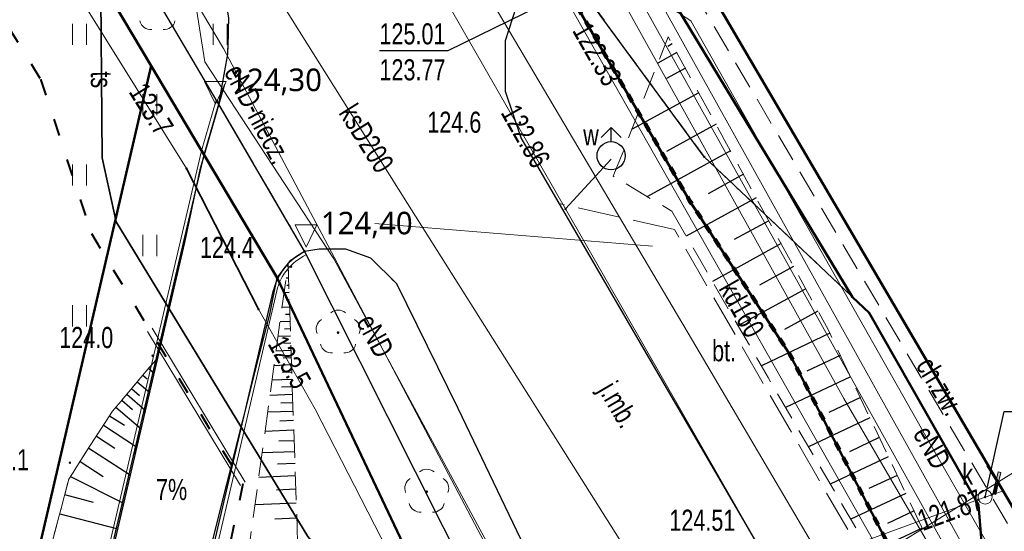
# Model space of a CAD drawing. Header units: millimetres. Extents: x 7464056 to 7464277, y 5957530 to 5957827.
# Tile 12 of 22: x 7464159 to 7464194, y 5957603 to 5957621. Entities that reach past the tile are written whole.
import ezdxf
from ezdxf.enums import TextEntityAlignment as Align

# ---------------------------------------------------------------- set-up
doc = ezdxf.new("R2010")
doc.units = ezdxf.units.MM
doc.header["$MEASUREMENT"] = 0
for name, pattern in [('1', [0.6, 0.3, -0.3]), ('1.0_0.5', [1.5, 1, -0.5]), ('1.5_0.5', [2, 1.5, -0.5]), ('219-500', [0]), ('ACAD_ISO03W100', [30, 12, -18]), ('egug-500', [1, 0.5, -0.5])]:
    doc.linetypes.add(name, pattern=pattern)
doc.layers.get('0').update_dxf_attribs({"color": 2, "linetype": 'CONTINUOUS', "lineweight": 0, "plot": 0})
for name, color, linetype in [('000 Inne (niezydentyfikowane)', 7, 'CONTINUOUS'), ('203-punkt graniczny', 7, 'CONTINUOUS'), ('218-kontur użytku gruntowego', 7, 'CONTINUOUS'), ('312-budynek ewidencyjny', 7, 'CONTINUOUS'), ('320-blok - kondygnacja nadziemna', 7, 'CONTINUOUS'), ('chodnik', 7, 'CONTINUOUS'), ('chodnik-Atr17', 7, 'CONTINUOUS'), ('drzewo liściaste', 7, 'CONTINUOUS'), ('hydrant', 7, 'CONTINUOUS'), ('hydrant-Atr17', 7, 'CONTINUOUS'), ('jezdnia', 7, 'CONTINUOUS'), ('jezdnia-Atr17', 7, 'CONTINUOUS'), ('krawężnik', 7, 'CONTINUOUS'), ('obszar utwardzony', 7, 'CONTINUOUS'), ('obszar utwardzony-Atr17', 7, 'CONTINUOUS'), ('obudowa ochronna przewodu', 7, 'CONTINUOUS'), ('pikieta naturalna', 7, 'CONTINUOUS'), ('pikieta naturalna-Atr2', 7, 'CONTINUOUS'), ('pikieta sztuczna', 7, 'CONTINUOUS'), ('pikieta sztuczna-Atr2', 7, 'CONTINUOUS'), ('przewód ciepłowniczy', 7, 'CONTINUOUS'), ('przewód elektroenergetyczny podziemny', 7, 'CONTINUOUS'), ('przewód elektroenergetyczny podziemny-Atr1', 7, 'CONTINUOUS'), ('przewód gazowy', 7, 'CONTINUOUS'), ('przewód kanalizacyjny', 7, 'CONTINUOUS'), ('przewód kanalizacyjny-Atr1', 7, 'CONTINUOUS'), ('przewód telekomunikacyjny podziemny', 7, 'CONTINUOUS'), ('przewód telekomunikacyjny podziemny-Atr1', 7, 'CONTINUOUS'), ('przewód wodociągowy', 7, 'CONTINUOUS'), ('rzedna', 7, 'CONTINUOUS'), ('rzedna-Atr2', 7, 'CONTINUOUS'), ('rzedna-Atr3', 7, 'CONTINUOUS'), ('skarpa nieumocniona', 7, 'CONTINUOUS'), ('studnia kanalizacyjna', 7, 'CONTINUOUS'), ('studnia kanalizacyjna-Atr17', 7, 'CONTINUOUS'), ('trawnik', 7, 'CONTINUOUS')]:
    doc.layers.add(name, color=color, linetype=linetype)
for name, color, linetype, lineweight in [('219-działka ewidencyjna', 3, 'CONTINUOUS', 30), ('__A-krawężnik', 7, 'CONTINUOUS', 30), ('__A-opisy', 7, 'CONTINUOUS', 20), ('__A-rzędne projektowane', 7, 'CONTINUOUS', 15), ('__A-Wymiary', 7, 'CONTINUOUS', 13), ('_E-kabel el', 1, 'ACAD_ISO03W100', 40)]:
    doc.layers.add(name, color=color, linetype=linetype, lineweight=lineweight)
doc.styles.add('arial', font='arial.ttf')
doc.styles.get("Standard").update_dxf_attribs({"font": 'Working1250', "width": 0.75})
doc.styles.add('trebuchet', font='trebuc.ttf')
doc.dimstyles.new('500', dxfattribs={"dimscale": 0.1, "dimtxt": 10, "dimasz": 1, "dimexe": 1.25, "dimexo": 0.625, "dimgap": 3, "dimtad": 1, "dimzin": 4, "dimdsep": 46, "dimtxsty": 'arial', "dimblk": 'W', "dimcen": 1, "dimse1": 1, "dimse2": 1, "dimclrd": 256, "dimclrt": 7, "dimadec": 1, "dimazin": 0, "dimtm": 1e-09, "dimtfac": 1, "dimtmove": 0, "dimatfit": 0, "dimldrblk": 'W', "dimfxl": 0, "dimlwd": 5, "dimarcsym": 0})

# ---------------------------------------------------------------- blocks, each defined once
blk = doc.blocks.new('203')
at = {"linetype": 'Continuous', "lineweight": 0}
h = blk.add_hatch(color=0, dxfattribs=at)
edge = h.paths.add_edge_path()
edge.add_arc((0, 0), 0.045, 0, 360)
blk = doc.blocks.new('PW01')
at = {"linetype": 'Continuous', "lineweight": 13}
h = blk.add_hatch(color=0, dxfattribs=at)
edge = h.paths.add_edge_path()
edge.add_arc((0, 0), 0.045, 0, 360)
blk = doc.blocks.new('SUWH')
at = {"color": 0, "linetype": 'Continuous'}
for p in [(-0.354, 0.646), (0, 0.5), (0.354, 0.646)]:
    blk.add_line(p, (0, 1), dxfattribs=at)
blk.add_circle((0, 0), 0.5, dxfattribs=at)
blk = doc.blocks.new('OP021')
at = {"linetype": 'Continuous', "lineweight": 13}
h = blk.add_hatch(color=0, dxfattribs=at)
edge = h.paths.add_edge_path()
edge.add_arc((0, 0), 0.05, 0, 360)
at = {"color": 0, "linetype": 'Continuous', "lineweight": 13}
for centre, start, end in [((0, 0.4), 49.272, 130.728), ((-0.38, 0.124), 121.308, 202.548), ((0.38, 0.124), 337.452, 58.692), ((-0.235, -0.324), 193.221, 274.871), ((0.235, -0.324), 265.129, 346.779)]:
    blk.add_arc(centre, 0.4, start, end, dxfattribs=at)
blk = doc.blocks.new('TU04')
at = {"color": 0, "linetype": 'Continuous', "lineweight": 13}
for p, q in [((0, 0), (0, 0.75)), ((0.5, 0), (0.5, 0.75))]:
    blk.add_line(p, q, dxfattribs=at)
blk = doc.blocks.new('US15')
at = {"color": 0, "linetype": 'Continuous', "lineweight": 13}
blk.add_circle((0, 0), 0.25, dxfattribs=at)
blk = doc.blocks.new('Kota2')
at = {"color": 0}
blk.add_lwpolyline([(-0.386, 0.799), (0, 0), (0.386, 0.799)], close=True, dxfattribs=at)
at = {"color": 0, "style": 'trebuchet'}
blk.add_attdef('POZIOM', (-0.775, 1.071), '', height=1, dxfattribs=at)
blk = doc.blocks.new('W')
h = blk.add_hatch(color=256)
h.paths.add_polyline_path([(0.65, 0), (2.98, 2.33), (2.27, 3.04), (0, 0.76), (0, 0)])
h.paths.add_polyline_path([(0, 0), (0, 0.76), (-0.56, 0.21), (-0.76, 0)])
h.paths.add_polyline_path([(0, -0.65), (0.15, -0.5), (0.65, 0), (0, 0)])
h.paths.add_polyline_path([(-3.39, -2.62), (-2.68, -3.33), (0, -0.65), (0, 0), (-0.76, 0)])
blk.add_hatch(color=256).paths.add_polyline_path([(-3.39, -2.62), (-2.68, -3.33), (0, -0.65), (0, 0), (-0.76, 0)])
for p, q in [((0, -7), (0, 7)), ((-8, 0), (8, 0)), ((-0.56, 0.21), (-3.39, -2.62)), ((-0.56, 0.21), (2.27, 3.04)), ((0.15, -0.5), (2.98, 2.33)), ((2.27, 3.04), (2.98, 2.33)), ((-3.39, -2.62), (-2.68, -3.33)), ((0.15, -0.5), (-2.68, -3.33))]:
    blk.add_line(p, q)
blk = doc.blocks.new('*D48')
at = {"layer": '__A-Wymiary', "lineweight": 5, "ltscale": 0.25}
blk.add_line((7464168.423, 5957589.459), (7464193.493, 5957604.954), dxfattribs=at)
at = {"layer": '__A-Wymiary', "linetype": 'ByBlock', "lineweight": 5, "xscale": 0.1, "yscale": 0.1, "zscale": 0.1}
for p, rotation in [((7464193.579, 5957605.006), 31.71865066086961), ((7464168.338, 5957589.406), 211.7186506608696)]:
    blk.add_blockref('W', p, dxfattribs=dict(at, rotation=rotation))
at = {"layer": '__A-Wymiary', "color": 7, "ltscale": 0.25, "insert": (7464182.486, 5957599.103), "char_height": 1, "attachment_point": 5, "rotation": 31.7187, "style": 'arial'}
blk.add_mtext('29.67', dxfattribs=at)

msp = doc.modelspace()

# ---------------------------------------------------------------- linework, layer by layer
at = {"ltscale": 0.25}
msp.add_line((7464181.329, 5957613.394), (7464171.465, 5957614.204), dxfattribs=at)
at = {"layer": '000 Inne (niezydentyfikowane)', "color": 56, "linetype": 'Continuous', "lineweight": 50, "flags": 128}
for points in [[(7464194.89, 5957593.94), (7464195.967, 5957590.719), (7464186.213, 5957609.558), (7464182.663, 5957614.998), (7464176.499, 5957625.621), (7464176.492, 5957625.631), (7464162.981, 5957648.914), (7464162.94, 5957648.984), (7464158.056, 5957657.401), (7464158.016, 5957657.47), (7464129.82, 5957706.056), (7464119.97, 5957723.029), (7464096.51, 5957762.918)], [(7464273.22, 5957619.103), (7464256.633, 5957609.097), (7464248.534, 5957622.926), (7464194.89, 5957593.94), (7464193.43, 5957597.96), (7464192.91, 5957604.22), (7464189.03, 5957611.03), (7464188.444, 5957611.585), (7464159.394, 5957659.51), (7464096.659, 5957763.005)], [(7464096.659, 5957763.005), (7464159.394, 5957659.51), (7464188.444, 5957611.585), (7464189.03, 5957611.03), (7464192.91, 5957604.22), (7464193.43, 5957597.96), (7464194.89, 5957593.94)], [(7464129.82, 5957706.056), (7464158.016, 5957657.47), (7464158.056, 5957657.401), (7464162.94, 5957648.984), (7464162.981, 5957648.914), (7464176.492, 5957625.631), (7464176.499, 5957625.621), (7464182.663, 5957614.998), (7464186.213, 5957609.558), (7464195.967, 5957590.719), (7464195.97, 5957590.71), (7464198.51, 5957586.21), (7464201.941, 5957582.25), (7464205.521, 5957578.87), (7464209.991, 5957575.1), (7464215.369, 5957570.98), (7464206.32, 5957560.132), (7464194.92, 5957546.46), (7464180.799, 5957585.27), (7464167.995, 5957612.279), (7464163.514, 5957619.798), (7464156.208, 5957632.058), (7464149.275, 5957643.692), (7464129.849, 5957676.292)], [(7464126.431, 5957614.494), (7464156.208, 5957632.058), (7464163.514, 5957619.798), (7464156.749, 5957590.749), (7464156.689, 5957582.483), (7464160.044, 5957570.443), (7464166.573, 5957560.859), (7464191.954, 5957545.875), (7464191.47, 5957545.78), (7464189.787, 5957545.447), (7464144.12, 5957536.43), (7464125.18, 5957539.755)]]:
    msp.add_lwpolyline(points, dxfattribs=at)
at = {"layer": '000 Inne (niezydentyfikowane)', "color": 253, "linetype": '1', "lineweight": 100, "flags": 128}
msp.add_lwpolyline([(7464096.51, 5957762.918), (7464119.97, 5957723.029), (7464129.82, 5957706.056), (7464158.016, 5957657.47), (7464158.056, 5957657.401), (7464162.94, 5957648.984), (7464162.981, 5957648.914), (7464176.492, 5957625.631), (7464176.499, 5957625.621), (7464182.663, 5957614.998), (7464186.213, 5957609.558), (7464195.967, 5957590.719), (7464195.97, 5957590.71), (7464198.51, 5957586.21), (7464201.941, 5957582.25), (7464205.521, 5957578.87), (7464209.991, 5957575.1), (7464215.369, 5957570.98), (7464206.32, 5957560.132), (7464194.92, 5957546.46), (7464194.899, 5957546.456), (7464191.954, 5957545.875), (7464191.47, 5957545.78), (7464189.787, 5957545.447)], dxfattribs=at)
at = {"layer": '000 Inne (niezydentyfikowane)', "color": 253, "linetype": '1', "lineweight": 13, "flags": 128}
msp.add_lwpolyline([(7464125.18, 5957539.755), (7464144.12, 5957536.43), (7464189.787, 5957545.447), (7464191.47, 5957545.78), (7464191.954, 5957545.875), (7464194.899, 5957546.456), (7464194.92, 5957546.46), (7464206.32, 5957560.132), (7464215.369, 5957570.98), (7464209.991, 5957575.1), (7464205.521, 5957578.87), (7464201.941, 5957582.25), (7464198.51, 5957586.21), (7464195.97, 5957590.71), (7464195.967, 5957590.719), (7464186.213, 5957609.558), (7464182.663, 5957614.998), (7464176.499, 5957625.621), (7464176.492, 5957625.631), (7464162.981, 5957648.914), (7464162.94, 5957648.984), (7464158.056, 5957657.401), (7464158.016, 5957657.47)], dxfattribs=at)
at = {"layer": '000 Inne (niezydentyfikowane)', "color": 7, "linetype": 'Continuous', "lineweight": 25, "flags": 128}
for points in [[(7464182.03, 5957620.58), (7464181.88, 5957620.49)], [(7464182.2, 5957620.27), (7464181.52, 5957619.9)], [(7464182.5, 5957619.72), (7464181.83, 5957619.35)], [(7464182.98, 5957618.84), (7464180.59, 5957617.54)], [(7464183.59, 5957617.73), (7464181.83, 5957616.76)], [(7464184.1, 5957616.78), (7464181.15, 5957615.16)], [(7464184.56, 5957615.95), (7464183.31, 5957615.26)], [(7464185.01, 5957615.12), (7464182.53, 5957613.76)], [(7464185.46, 5957614.3), (7464184.23, 5957613.63)], [(7464185.9, 5957613.49), (7464183.46, 5957612.15)], [(7464186.34, 5957612.68), (7464185.13, 5957612.02)], [(7464168.39, 5957612.52), (7464168.37, 5957612.51)], [(7464168.4, 5957612.26), (7464168.31, 5957612.26)], [(7464168.41, 5957612), (7464168.34, 5957612)], [(7464168.42, 5957611.75), (7464168.24, 5957611.74)], [(7464186.78, 5957611.88), (7464184.37, 5957610.57)], [(7464168.43, 5957611.23), (7464168.17, 5957611.22)], [(7464168.42, 5957611.49), (7464168.31, 5957611.48)], [(7464168.44, 5957610.97), (7464168.29, 5957610.97)], [(7464187.21, 5957611.09), (7464186.02, 5957610.44)], [(7464168.45, 5957610.72), (7464168.1, 5957610.71)], [(7464168.47, 5957610.2), (7464168.02, 5957610.19)], [(7464168.46, 5957610.46), (7464168.26, 5957610.45)], [(7464187.63, 5957610.31), (7464185.2, 5957609.15)], [(7464168.48, 5957609.95), (7464168.23, 5957609.94)], [(7464168.49, 5957609.69), (7464167.95, 5957609.67)], [(7464188, 5957609.52), (7464186.82, 5957608.96)], [(7464168.5, 5957609.18), (7464167.88, 5957609.15)], [(7464168.5, 5957609.43), (7464168.21, 5957609.42)], [(7464163.22, 5957608.82), (7464163.38, 5957608.69)], [(7464163.43, 5957609.06), (7464163.62, 5957608.89)], [(7464168.51, 5957608.92), (7464168.18, 5957608.91)], [(7464163.02, 5957608.58), (7464163.46, 5957608.21)], [(7464168.52, 5957608.66), (7464167.81, 5957608.64)], [(7464188.37, 5957608.76), (7464186.06, 5957607.67)], [(7464162.65, 5957608.14), (7464163.31, 5957607.58)], [(7464162.82, 5957608.34), (7464163.1, 5957608.1)], [(7464168.54, 5957608.13), (7464167.74, 5957608.1)], [(7464168.53, 5957608.41), (7464168.15, 5957608.39)], [(7464162.47, 5957607.93), (7464162.85, 5957607.6)], [(7464168.55, 5957607.84), (7464168.13, 5957607.83)], [(7464188.72, 5957608.02), (7464187.6, 5957607.49)], [(7464162.04, 5957607.38), (7464162.57, 5957607.04)], [(7464162.26, 5957607.68), (7464163.15, 5957606.92)], [(7464168.56, 5957607.53), (7464167.66, 5957607.5)], [(7464161.82, 5957607.04), (7464163, 5957606.27)], [(7464168.57, 5957607.21), (7464168.09, 5957607.19)], [(7464189.06, 5957607.3), (7464186.88, 5957606.27)], [(7464168.59, 5957606.86), (7464167.56, 5957606.82)], [(7464161.57, 5957606.65), (7464162.23, 5957606.23)], [(7464168.6, 5957606.49), (7464168.06, 5957606.47)], [(7464189.39, 5957606.6), (7464188.33, 5957606.1)], [(7464161.3, 5957606.23), (7464162.77, 5957605.28)], [(7464168.61, 5957606.1), (7464167.46, 5957606.06)], [(7464160.99, 5957605.75), (7464161.81, 5957605.22)], [(7464168.63, 5957605.68), (7464168.01, 5957605.66)], [(7464189.71, 5957605.92), (7464187.65, 5957604.95)], [(7464160.65, 5957605.22), (7464162.54, 5957604.27)], [(7464168.64, 5957605.24), (7464167.34, 5957605.19)], [(7464190.03, 5957605.26), (7464189.02, 5957604.79)], [(7464160.44, 5957604.58), (7464161.46, 5957604.31)], [(7464168.66, 5957604.77), (7464167.97, 5957604.74)], [(7464190.33, 5957604.62), (7464188.38, 5957603.7)], [(7464168.67, 5957604.27), (7464167.21, 5957604.22)], [(7464160.27, 5957603.9), (7464162.33, 5957603.36)], [(7464190.63, 5957604), (7464189.68, 5957603.55)], [(7464168.69, 5957603.74), (7464167.91, 5957603.71)], [(7464190.91, 5957603.39), (7464189.08, 5957602.52)]]:
    msp.add_lwpolyline(points, dxfattribs=at)
at = {"layer": '000 Inne (niezydentyfikowane)', "color": 56, "linetype": 'Continuous', "lineweight": 50, "flags": 128}
msp.add_lwpolyline([(7464194.92, 5957546.46), (7464194.899, 5957546.456), (7464191.954, 5957545.875), (7464166.573, 5957560.859), (7464160.044, 5957570.443), (7464156.689, 5957582.483), (7464156.749, 5957590.749), (7464163.514, 5957619.798), (7464167.995, 5957612.279), (7464180.799, 5957585.27)], close=True, dxfattribs=at)
at = {"layer": '218-kontur użytku gruntowego', "color": 3, "linetype": 'egug-500', "lineweight": 18, "flags": 128}
for points in [[(7464165.86, 5957618.54), (7464132.53, 5957674.94)], [(7464132.53, 5957674.94), (7464165.86, 5957618.54)], [(7464178.1, 5957623.48), (7464183.17, 5957616.57)], [(7464183.17, 5957616.57), (7464178.1, 5957623.48)], [(7464168.97, 5957613.22), (7464165.86, 5957618.54)], [(7464165.86, 5957618.54), (7464168.97, 5957613.22)], [(7464183.17, 5957616.57), (7464189.03, 5957611.03)], [(7464189.03, 5957611.03), (7464183.17, 5957616.57)], [(7464180.8, 5957589.72), (7464168.97, 5957613.22)], [(7464168.97, 5957613.22), (7464180.8, 5957589.72)], [(7464189.03, 5957611.03), (7464192.91, 5957604.22)], [(7464192.91, 5957604.22), (7464189.03, 5957611.03)], [(7464192.91, 5957604.22), (7464193.43, 5957597.96)], [(7464193.43, 5957597.96), (7464192.91, 5957604.22)]]:
    msp.add_lwpolyline(points, dxfattribs=at)
at = {"layer": '219-działka ewidencyjna', "linetype": '219-500', "flags": 128}
for points in [[(7464165.86, 5957618.54), (7464132.53, 5957674.94)], [(7464183.17, 5957616.57), (7464178.1, 5957623.48)], [(7464168.97, 5957613.22), (7464165.86, 5957618.54)], [(7464189.03, 5957611.03), (7464183.17, 5957616.57)], [(7464180.8, 5957589.72), (7464168.97, 5957613.22)], [(7464192.91, 5957604.22), (7464189.03, 5957611.03)], [(7464193.43, 5957597.96), (7464192.91, 5957604.22)]]:
    msp.add_lwpolyline(points, dxfattribs=at)
at = {"layer": '312-budynek ewidencyjny', "color": 7, "linetype": 'Continuous', "lineweight": 50, "flags": 128}
msp.add_lwpolyline([(7464194.46, 5957603.58), (7464183.55, 5957622.17)], dxfattribs=at)
at = {"layer": '320-blok - kondygnacja nadziemna', "color": 7, "linetype": 'Continuous', "lineweight": 18, "flags": 128}
msp.add_lwpolyline([(7464240.25, 5957641.388), (7464219.93, 5957629.68), (7464216.7, 5957635.08), (7464213.12, 5957632.88), (7464223.14, 5957616.02), (7464205.13, 5957605.33), (7464201.92, 5957603.39), (7464199.94, 5957606.81), (7464194.46, 5957603.58), (7464183.55, 5957622.17)], dxfattribs=at)
at = {"layer": '__A-krawężnik', "lineweight": 15, "ltscale": 0.25}
for p, q in [((7464165.308, 5957616.788), (7464165.831, 5957618.587)), ((7464159.806, 5957593.312), (7464165.308, 5957616.788)), ((7464163.444, 5957592.442), (7464167.983, 5957611.811))]:
    msp.add_line(p, q, dxfattribs=at)
at = {"layer": '__A-krawężnik', "ltscale": 0.25}
for p, q in [((7464165.396, 5957616.639), (7464165.919, 5957618.438)), ((7464159.923, 5957593.284), (7464165.396, 5957616.639)), ((7464163.327, 5957592.469), (7464167.866, 5957611.838))]:
    msp.add_line(p, q, dxfattribs=at)
msp.add_arc((7464169.813, 5957611.382), 2, 114.6296, 166.8105, dxfattribs=at)
at = {"layer": '__A-krawężnik', "lineweight": 15, "ltscale": 0.25}
msp.add_arc((7464169.813, 5957611.382), 1.88, 114.6296, 166.8105, dxfattribs=at)
at = {"layer": '_E-kabel el', "linetype": 'Continuous', "lineweight": 15, "ltscale": 0.05}
for p, q in [((7464163.385, 5957610.375), (7464166.695, 5957604.903)), ((7464163.551, 5957610.486), (7464166.861, 5957605.014))]:
    msp.add_line(p, q, dxfattribs=at)
at = {"layer": '_E-kabel el', "ltscale": 0.05}
msp.add_lwpolyline([(7464087.37, 5957741.555), (7464088.274, 5957740.255), (7464088.274, 5957740.255), (7464108.163, 5957706.574), (7464108.163, 5957706.574), (7464115.284, 5957694.417), (7464107.767, 5957690.712), (7464119.842, 5957669.986), (7464127.199, 5957674.201), (7464153.719, 5957628.799), (7464159.587, 5957619.328), (7464161.393, 5957613.844), (7464166.778, 5957604.959), (7464163.85, 5957591.454), (7464163.85, 5957589.14), (7464165.616, 5957586.064)], dxfattribs=at)
at = {"layer": 'chodnik', "color": 7, "linetype": '1.0_0.5', "lineweight": 18, "flags": 128}
msp.add_lwpolyline([(7464201.7, 5957602.85), (7464202.96, 5957603.56), (7464202.78, 5957603.91), (7464201.92, 5957603.39), (7464199.94, 5957606.81), (7464194.46, 5957603.58), (7464183.55, 5957622.17), (7464183.13, 5957621.86), (7464194.32, 5957602.92), (7464199.75, 5957605.97)], close=True, dxfattribs=at)
at = {"layer": 'jezdnia', "color": 7, "linetype": '1.5_0.5', "lineweight": 18, "flags": 128}
for points in [[(7464086.851, 5957757.258), (7464091.92, 5957748.72), (7464093.17, 5957746.61), (7464100.88, 5957733.62), (7464109.13, 5957719.6), (7464117.32, 5957705.91), (7464124.79, 5957693.36), (7464131.59, 5957681.85), (7464137.77, 5957671.55), (7464145.7, 5957658.29), (7464153.31, 5957645.2), (7464161.81, 5957630.88), (7464165.59, 5957624.29), (7464166.01, 5957623.09), (7464166.28, 5957621.51), (7464166.24, 5957620.22), (7464165.92, 5957618.44), (7464168.97, 5957613.22), (7464169.49, 5957613.31), (7464170.42, 5957613.31), (7464171.31, 5957612.99), (7464172.23, 5957612.07), (7464174.42, 5957607.65), (7464180.26, 5957595.46), (7464181.97, 5957591.93), (7464181.97, 5957591.41), (7464181.65, 5957590.58), (7464181.19, 5957590.07), (7464180.8, 5957589.72), (7464180.45, 5957589.49), (7464177.71, 5957587.72), (7464174.48, 5957585.62), (7464174.04, 5957585.45), (7464173.25, 5957585.36), (7464172.37, 5957585.5), (7464170.33, 5957586.19), (7464174.29, 5957579.29), (7464174.66, 5957580.9), (7464175.14, 5957581.82), (7464175.95, 5957582.64), (7464182.63, 5957586.49), (7464183.82, 5957586.55), (7464184.39, 5957586.13), (7464185.16, 5957585.13), (7464186.91, 5957580.49), (7464187.35, 5957579.06), (7464188.33, 5957575.91), (7464191.48, 5957567.03), (7464194.04, 5957559.04), (7464194.66, 5957556.96), (7464194.8, 5957555.42), (7464194.36, 5957553.91), (7464193.7, 5957553.12), (7464193.01, 5957552.89), (7464195.32, 5957546.4), (7464196.35, 5957545.53), (7464197.42, 5957544.45), (7464198.3, 5957543.12), (7464199.02, 5957541.65), (7464199.69, 5957539.99), (7464200.28, 5957536.84), (7464200.881, 5957534.249)], [(7464242.586, 5957534.495), (7464240.61, 5957559.1), (7464239.56, 5957559.38), (7464235.85, 5957560.07), (7464225.66, 5957563.07), (7464220.07, 5957565.67), (7464217.1, 5957567.15), (7464215.35, 5957568.13), (7464213.87, 5957569.14), (7464211.66, 5957570.44), (7464210.18, 5957571.38), (7464208.29, 5957572.78), (7464206.24, 5957574.48), (7464204.25, 5957576.69), (7464201.87, 5957579.06), (7464200.34, 5957580.58), (7464198.79, 5957581.93), (7464196.91, 5957584.14), (7464196.84, 5957584.25), (7464195.51, 5957586.18), (7464194.52, 5957587.98), (7464193.96, 5957589.66), (7464193.96, 5957591.03), (7464194.3, 5957592.24), (7464195.46, 5957593.87), (7464193.53, 5957597.77), (7464192.49, 5957597.4), (7464191.04, 5957597.43), (7464190.04, 5957597.51), (7464189.06, 5957597.8), (7464187.91, 5957598.58), (7464187.01, 5957599.52), (7464185.58, 5957601.93), (7464180.91, 5957609.95), (7464176.66, 5957617.25), (7464176.11, 5957618.89), (7464176.11, 5957620.7), (7464176.63, 5957622.32), (7464174.2, 5957626.36), (7464172.67, 5957626.42), (7464171.61, 5957626.96), (7464170.7, 5957627.74), (7464169.84, 5957628.75), (7464166.58, 5957634.38), (7464160.16, 5957645.36), (7464159.53, 5957646.36), (7464159.16, 5957647.83), (7464159.19, 5957649.1), (7464159.45, 5957650.3), (7464160.02, 5957651.39), (7464161.02, 5957652.43), (7464159.37, 5957655.23), (7464158.8, 5957654.97), (7464157.83, 5957654.85), (7464156.56, 5957654.88), (7464155.16, 5957655.37), (7464154.15, 5957655.96), (7464153.27, 5957656.96), (7464152.31, 5957658.39), (7464148.38, 5957665.08), (7464144.09, 5957672.43), (7464138.71, 5957681.55), (7464138.51, 5957682.74), (7464138.71, 5957684.4), (7464139.31, 5957685.79), (7464139.83, 5957686.59), (7464136.07, 5957692.2), (7464134.95, 5957692.08), (7464133.41, 5957692.4), (7464132.27, 5957693.05), (7464131.56, 5957693.69), (7464130.73, 5957694.98), (7464126.37, 5957702.18), (7464126, 5957703.21), (7464125.81, 5957704.71), (7464126.06, 5957706.26), (7464126.54, 5957707.27), (7464127.1, 5957708.06), (7464130.958, 5957710.421)]]:
    msp.add_lwpolyline(points, dxfattribs=at)
msp.add_lwpolyline([(7464175.08, 5957566.94), (7464168.12, 5957579.06), (7464164.6, 5957585.2), (7464164.05, 5957586.08), (7464163.49, 5957587.16), (7464163.17, 5957588.47), (7464163.09, 5957590.54), (7464163.17, 5957592.05), (7464163.8, 5957595.25), (7464165.08, 5957600.48), (7464167.34, 5957609.47), (7464167.73, 5957610.98), (7464167.99, 5957612.28), (7464168.48, 5957612.9), (7464168.97, 5957613.22), (7464165.92, 5957618.44), (7464165.25, 5957616.11), (7464164.7, 5957613.53), (7464161.91, 5957601.58), (7464159.06, 5957589.68), (7464158.91, 5957588.78), (7464158.88, 5957587.14), (7464159.08, 5957584.49), (7464159.56, 5957581.48), (7464159.93, 5957579.62), (7464160.1, 5957579.06), (7464160.48, 5957577.81), (7464161.22, 5957574.98), (7464162.46, 5957571.47), (7464164.25, 5957568.18), (7464166.47, 5957565.3), (7464169.08, 5957562.56), (7464171.1, 5957560.79), (7464173.39, 5957559.16), (7464176.91, 5957557.14), (7464184.31, 5957552.93), (7464188.42, 5957550.79), (7464189.21, 5957550.43), (7464191.67, 5957549.01), (7464193.61, 5957547.69), (7464195.32, 5957546.4), (7464193.01, 5957552.89), (7464191.65, 5957552.87), (7464190.31, 5957553.48), (7464175.47, 5957562.01), (7464174.72, 5957562.88), (7464174.26, 5957564.06), (7464174.2, 5957565.3), (7464174.58, 5957566.25)], close=True, dxfattribs=at)
at = {"layer": 'krawężnik', "color": 7, "linetype": 'Continuous', "lineweight": 25, "flags": 128}
for points in [[(7464165.92, 5957618.44), (7464166.24, 5957620.22), (7464166.28, 5957621.51), (7464166.01, 5957623.09), (7464165.59, 5957624.29), (7464161.81, 5957630.88), (7464153.31, 5957645.2), (7464145.7, 5957658.29), (7464137.77, 5957671.55), (7464131.59, 5957681.85), (7464124.79, 5957693.36), (7464117.32, 5957705.91), (7464109.13, 5957719.6), (7464100.88, 5957733.62), (7464093.17, 5957746.61), (7464091.92, 5957748.72), (7464086.851, 5957757.258)], [(7464193.53, 5957597.77), (7464192.49, 5957597.4), (7464191.04, 5957597.43), (7464190.04, 5957597.51), (7464189.06, 5957597.8), (7464187.91, 5957598.58), (7464187.01, 5957599.52), (7464185.58, 5957601.93), (7464180.91, 5957609.95), (7464176.66, 5957617.25), (7464176.11, 5957618.89), (7464176.11, 5957620.7), (7464176.63, 5957622.32)], [(7464166.12, 5957619.134), (7464165.25, 5957616.11), (7464164.7, 5957613.53), (7464161.91, 5957601.58), (7464159.06, 5957589.68), (7464158.91, 5957588.78), (7464158.88, 5957587.14), (7464159.08, 5957584.49)], [(7464164.6, 5957585.2), (7464164.05, 5957586.08), (7464163.49, 5957587.16), (7464163.17, 5957588.47), (7464163.09, 5957590.54), (7464163.17, 5957592.05), (7464163.8, 5957595.25), (7464165.08, 5957600.48), (7464167.34, 5957609.47), (7464167.73, 5957610.98), (7464167.99, 5957612.28), (7464168.48, 5957612.9), (7464168.97, 5957613.22)], [(7464168.97, 5957613.22), (7464169.49, 5957613.31), (7464170.42, 5957613.31), (7464171.31, 5957612.99), (7464172.23, 5957612.07), (7464174.42, 5957607.65), (7464180.26, 5957595.46), (7464181.97, 5957591.93), (7464181.97, 5957591.41), (7464181.65, 5957590.58), (7464181.19, 5957590.07), (7464180.8, 5957589.72), (7464180.45, 5957589.49)]]:
    msp.add_lwpolyline(points, dxfattribs=at)
at = {"layer": 'obszar utwardzony', "color": 7, "linetype": '1.5_0.5', "lineweight": 18, "flags": 128}
msp.add_lwpolyline([(7464182.11, 5957613.99), (7464178.02, 5957614.91), (7464180.91, 5957609.95), (7464185.58, 5957601.93), (7464187.01, 5957599.52), (7464187.91, 5957598.58), (7464189.06, 5957597.8), (7464190.04, 5957597.51), (7464189.93, 5957600.46)], close=True, dxfattribs=at)
at = {"layer": 'obudowa ochronna przewodu', "color": 7, "linetype": 'Continuous', "lineweight": 35, "flags": 128}
for points in [[(7464179.25, 5957580.12), (7464179.08, 5957580.59), (7464172.1, 5957599.44), (7464169.08, 5957603.09), (7464162.27, 5957614.26), (7464161.78, 5957616.53), (7464161.72, 5957623.7)], [(7464167.33, 5957611.16), (7464164.77, 5957616.16)]]:
    msp.add_lwpolyline(points, dxfattribs=at)
at = {"layer": 'przewód ciepłowniczy', "color": 212, "linetype": 'Continuous', "lineweight": 18, "flags": 128}
for points in [[(7464162.12, 5957649.72), (7464174.03, 5957631.88), (7464178.58, 5957625.17), (7464188.13, 5957607.99), (7464196.5, 5957593.62)], [(7464196.84, 5957594.11), (7464193.01, 5957600.43), (7464188.58, 5957608.38), (7464180.59, 5957622.73), (7464179.26, 5957625.03), (7464174.26, 5957632.41), (7464162.58, 5957649.98)], [(7464232.32, 5957604.14), (7464217.13, 5957595.39), (7464216.34, 5957596.85), (7464214.57, 5957595.88), (7464215.21, 5957594.49), (7464210.43, 5957591.63), (7464200.73, 5957587.69), (7464197.46, 5957594.18), (7464193.43, 5957600.87), (7464181.11, 5957622.99), (7464182.17, 5957623.64), (7464181, 5957625.56), (7464179.94, 5957624.89), (7464174.49, 5957632.94), (7464164.08, 5957648.68)]]:
    msp.add_lwpolyline(points, dxfattribs=at)
at = {"layer": 'przewód elektroenergetyczny podziemny', "color": 1, "linetype": 'Continuous', "lineweight": 18, "flags": 128}
for points in [[(7464087.32, 5957752.37), (7464095.98, 5957737.1), (7464105.9, 5957721.64), (7464112.85, 5957710.77), (7464118.26, 5957701.85), (7464125.41, 5957690.07), (7464132.72, 5957677.58), (7464134.57, 5957673.2), (7464138.74, 5957666.32), (7464145.7, 5957654.46), (7464154.32, 5957639.85), (7464161.46, 5957628.22), (7464166.09, 5957620.42), (7464169.69, 5957613.63), (7464179.16, 5957595.67), (7464181.63, 5957596.77), (7464187.58, 5957599.66), (7464192.68, 5957601.41), (7464193.82, 5957601.82)], [(7464198.519, 5957534.235), (7464197.84, 5957535.9), (7464197.3, 5957537.03), (7464195.22, 5957542.68), (7464189.26, 5957548.01), (7464189.91, 5957549.75), (7464190.89, 5957553.48), (7464190.91, 5957554.57), (7464189.76, 5957559.13), (7464187.22, 5957567.86), (7464186.59, 5957569.43), (7464183.38, 5957577.47), (7464182.86, 5957579.06), (7464180.99, 5957584.74), (7464178.47, 5957589.84), (7464169.34, 5957607.61), (7464167.33, 5957611.16), (7464164.77, 5957616.16), (7464161.16, 5957621.94), (7464156, 5957630.1), (7464149.38, 5957641.57), (7464141.13, 5957655.81)], [(7464168.05, 5957643.09), (7464175.84, 5957631.09), (7464177.91, 5957628.74), (7464177.5, 5957628.82), (7464176.58, 5957627.62), (7464178.49, 5957624.13), (7464182.69, 5957621.4), (7464191.24, 5957606.3), (7464193.82, 5957601.82), (7464194.97, 5957599.67), (7464194.08, 5957599.01), (7464196.93, 5957594.67), (7464204.47, 5957599.51), (7464205.6, 5957599.7), (7464219.19, 5957598.47), (7464230.64, 5957605.31)], [(7464185.65, 5957578.93), (7464183.21, 5957584.98), (7464181.6, 5957586.09), (7464179.87, 5957589.53), (7464181.4, 5957591.26), (7464179.26, 5957595.81), (7464177.83, 5957598.49), (7464170.01, 5957612.95), (7464165.43, 5957619.94), (7464165.01, 5957622.57), (7464165.35, 5957622.84)]]:
    msp.add_lwpolyline(points, dxfattribs=at)
at = {"layer": 'przewód gazowy', "color": 52, "linetype": 'Continuous', "lineweight": 18, "flags": 128}
msp.add_lwpolyline([(7464093.334, 5957761.057), (7464097.55, 5957753.89), (7464109.26, 5957734.1), (7464115.16, 5957723.86), (7464123.88, 5957709.15), (7464134.72, 5957690.93), (7464143.09, 5957676.91), (7464149.7, 5957665.65), (7464156.83, 5957653.79), (7464162.79, 5957643.63), (7464167.44, 5957635.73), (7464175.9, 5957621.63), (7464182.75, 5957610.05), (7464191.05, 5957595.99), (7464199.23, 5957582.14), (7464201.17, 5957579.06), (7464201.31, 5957578.82)], dxfattribs=at)
at = {"layer": 'przewód kanalizacyjny', "color": 34, "linetype": 'Continuous', "lineweight": 18, "flags": 128}
for points in [[(7464160.48, 5957634.89), (7464160.61, 5957634.67), (7464165.47, 5957626.31), (7464172.63, 5957614.91), (7464181.69, 5957600.57), (7464181.83, 5957600.36)], [(7464193.49, 5957595.36), (7464193.19, 5957595.88), (7464177.37, 5957623.74), (7464177.07, 5957624.27), (7464177.57, 5957624.59), (7464182.09, 5957627.52)], [(7464193.15, 5957604.49), (7464193.39, 5957604.57), (7464193.8, 5957604.71)], [(7464181.83, 5957600.36), (7464182.06, 5957600.44), (7464192.91, 5957604.4), (7464193.15, 5957604.49)]]:
    msp.add_lwpolyline(points, dxfattribs=at)
at = {"layer": 'przewód telekomunikacyjny podziemny', "color": 30, "linetype": 'Continuous', "lineweight": 18, "flags": 128}
msp.add_lwpolyline([(7464161.72, 5957623.7), (7464161.78, 5957616.53), (7464162.27, 5957614.26), (7464169.08, 5957603.09), (7464172.1, 5957599.44), (7464179.08, 5957580.59), (7464179.25, 5957580.12)], dxfattribs=at)
at = {"layer": 'przewód wodociągowy', "color": 5, "linetype": 'Continuous', "lineweight": 18, "flags": 128}
for points in [[(7464178.24, 5957614.72), (7464170.05, 5957629.01), (7464160.17, 5957646.25), (7464151.41, 5957661.06), (7464140.09, 5957680.17), (7464134.74, 5957689.1)], [(7464178.24, 5957614.72), (7464179.86, 5957616.49)], [(7464201.02, 5957577.83), (7464200.23, 5957579.06), (7464194.68, 5957587.68), (7464191.06, 5957593.93), (7464187.98, 5957597.74), (7464178.24, 5957614.72)]]:
    msp.add_lwpolyline(points, dxfattribs=at)
at = {"layer": 'rzedna-Atr2', "color": 7, "flags": 128}
for points in [[(7464177.86, 5957622.2), (7464174.06, 5957620.33), (7464171.63, 5957620.33)], [(7464193.15, 5957604.49), (7464193.83, 5957607.53), (7464196.229, 5957607.53)]]:
    msp.add_lwpolyline(points, dxfattribs=at)
at = {"layer": 'skarpa nieumocniona', "color": 7, "linetype": '1.0_0.5', "lineweight": 18, "flags": 128}
for points in [[(7464182.02, 5957614.64), (7464185.44, 5957608.73), (7464191.66, 5957598.1), (7464197.18, 5957600.51), (7464193.68, 5957600.32), (7464191.89, 5957601.33), (7464187.58, 5957610.42), (7464181.89, 5957620.83), (7464179.94, 5957615.88)], [(7464182.02, 5957614.64), (7464185.44, 5957608.73), (7464191.66, 5957598.1), (7464197.18, 5957600.51), (7464193.68, 5957600.32), (7464191.89, 5957601.33), (7464187.58, 5957610.42), (7464181.89, 5957620.83), (7464179.94, 5957615.88)], [(7464169.35, 5957587.9), (7464168.78, 5957601.23), (7464168.38, 5957612.78), (7464164.6, 5957585.2)], [(7464169.35, 5957587.9), (7464168.78, 5957601.23), (7464168.38, 5957612.78), (7464164.6, 5957585.2)], [(7464139.72, 5957589.11), (7464138.86, 5957588.41), (7464152.9, 5957585.36), (7464160.26, 5957594.71), (7464160.29, 5957594.84), (7464161.2, 5957598.62), (7464161.74, 5957600.9), (7464162.34, 5957603.42), (7464162.72, 5957605.07), (7464163.24, 5957607.29), (7464163.75, 5957609.44), (7464162.14, 5957607.54), (7464160.59, 5957605.13), (7464158.88, 5957598.62), (7464149.75, 5957588.95), (7464140.72, 5957589.93)], [(7464139.72, 5957589.11), (7464138.86, 5957588.41), (7464152.9, 5957585.36), (7464160.26, 5957594.71), (7464160.29, 5957594.84), (7464161.2, 5957598.62), (7464161.74, 5957600.9), (7464162.34, 5957603.42), (7464162.72, 5957605.07), (7464163.24, 5957607.29), (7464163.75, 5957609.44), (7464162.14, 5957607.54), (7464160.59, 5957605.13), (7464158.88, 5957598.62), (7464149.75, 5957588.95), (7464140.72, 5957589.93)]]:
    msp.add_lwpolyline(points, close=True, dxfattribs=at)
at = {"layer": 'trawnik', "color": 7, "linetype": '1.0_0.5', "lineweight": 18, "flags": 128}
msp.add_lwpolyline([(7464137.77, 5957671.55), (7464145.7, 5957658.29), (7464153.31, 5957645.2), (7464161.81, 5957630.88), (7464165.59, 5957624.29), (7464166.01, 5957623.09), (7464166.28, 5957621.51), (7464166.24, 5957620.22), (7464165.92, 5957618.44), (7464165.25, 5957616.11), (7464164.7, 5957613.53), (7464163.75, 5957609.44), (7464162.14, 5957607.54), (7464160.59, 5957605.13), (7464158.88, 5957598.62), (7464149.75, 5957588.95), (7464140.72, 5957589.93), (7464140.72, 5957590.36), (7464140.75, 5957592.73), (7464140.78, 5957594.74), (7464140.8, 5957596.99), (7464140.84, 5957600.05), (7464139.3, 5957603.17), (7464138.08, 5957605.61), (7464136.76, 5957608.28), (7464135.53, 5957610.77), (7464134.22, 5957613.41), (7464132.92, 5957616.01), (7464131.45, 5957618.86), (7464130.15, 5957621.38), (7464128.74, 5957624.11), (7464127.3, 5957626.93), (7464126.66, 5957628.17), (7464126.84, 5957638.93), (7464127.02, 5957656.52), (7464119.12, 5957670.16), (7464132.26, 5957677.67)], close=True, dxfattribs=at)

# ---------------------------------------------------------------- block references
at = {"layer": '203-punkt graniczny', "color": 7, "linetype": 'Continuous', "lineweight": 18}
for p in [(7464165.86, 5957618.54), (7464183.17, 5957616.57), (7464168.97, 5957613.22), (7464189.03, 5957611.03), (7464192.91, 5957604.22)]:
    msp.add_blockref('203', p, dxfattribs=at)
at = {"layer": '__A-rzędne projektowane'}
ref = msp.add_blockref('Kota2', (7464165.802, 5957618.445), dxfattribs=dict(at, zscale=0.7))
ref.add_attrib('Poziom', '124,30', (7464166.327, 5957618.905), dxfattribs={"layer": '0', "color": 0, "height": 0.8, "style": 'trebuchet'})
ref = msp.add_blockref('Kota2', (7464169.024, 5957613.359), dxfattribs=dict(at, zscale=0.7))
ref.add_attrib('Poziom', '124,40', (7464169.549, 5957613.819), dxfattribs={"layer": '0', "color": 0, "height": 0.8, "style": 'trebuchet'})
at = {"layer": 'drzewo liściaste', "color": 94, "linetype": 'Continuous', "lineweight": 18}
for p in [(7464163.74, 5957621.81), (7464170.16, 5957610.33), (7464173.31, 5957604.68)]:
    msp.add_blockref('OP021', p, dxfattribs=at)
at = {"layer": 'hydrant', "color": 5, "linetype": 'Continuous', "lineweight": 18}
msp.add_blockref('SUWH', (7464179.86, 5957616.61), dxfattribs=at)
at = {"layer": 'pikieta naturalna', "color": 7, "linetype": 'Continuous', "lineweight": 13}
for p in [(7464163.57, 5957609.51), (7464160.63, 5957605.71)]:
    msp.add_blockref('PW01', p, dxfattribs=at)
at = {"layer": 'pikieta sztuczna', "color": 7, "linetype": 'Continuous', "lineweight": 13}
for p in [(7464176.62, 5957617.79), (7464168.49, 5957612.67)]:
    msp.add_blockref('PW01', p, dxfattribs=at)
at = {"layer": 'rzedna', "color": 1, "linetype": 'Continuous', "lineweight": 18}
for p in [(7464164.77, 5957616.16), (7464167.33, 5957611.16)]:
    msp.add_blockref('PW01', p, dxfattribs=at)
at = {"layer": 'rzedna', "color": 5, "linetype": 'Continuous', "lineweight": 18}
msp.add_blockref('PW01', (7464178.24, 5957614.72), dxfattribs=at)
at = {"layer": 'rzedna', "color": 34, "linetype": 'Continuous', "lineweight": 18}
for p in [(7464193.39, 5957604.57), (7464192.91, 5957604.4), (7464193.15, 5957604.49)]:
    msp.add_blockref('PW01', p, dxfattribs=at)
at = {"layer": 'studnia kanalizacyjna', "color": 34, "linetype": 'Continuous', "lineweight": 18}
msp.add_blockref('US15', (7464193.15, 5957604.49), dxfattribs=at)
at = {"layer": 'trawnik', "color": 7, "linetype": 'Continuous', "lineweight": 18}
for p in [(7464160.719, 5957620.549), (7464165.719, 5957620.549), (7464163.219, 5957618.049), (7464160.719, 5957615.549), (7464163.219, 5957613.049), (7464160.719, 5957610.549)]:
    msp.add_blockref('TU04', p, dxfattribs=at)

# ---------------------------------------------------------------- texts
at = {"layer": '__A-opisy', "linetype": 'Continuous', "lineweight": 30, "width": 0.765}
msp.add_text('7%%%', height=0.75, dxfattribs=at).set_placement((7464163.69, 5957604.384))
at = {"layer": 'chodnik-Atr17', "color": 7, "width": 0.765}
msp.add_text('ch.zw.', height=0.75, rotation=301.122, dxfattribs=at).set_placement((7464190.67, 5957609.16))
at = {"layer": 'hydrant-Atr17', "color": 5, "width": 0.765}
msp.add_text('w', height=0.75, dxfattribs=at).set_placement((7464178.87, 5957617.35), align=Align.MIDDLE_LEFT)
at = {"layer": 'jezdnia-Atr17', "color": 7, "width": 0.765}
msp.add_text('j.mb.', height=0.75, rotation=-59.631, dxfattribs=at).set_placement((7464179.39, 5957608.3))
msp.add_text('j.mb.', height=0.75, rotation=-59.631, dxfattribs=at).set_placement((7464179.39, 5957608.3))
msp.add_text('j.mb.', height=0.75, rotation=-59.631, dxfattribs=at).set_placement((7464179.39, 5957608.3))
msp.add_text('j.mb.', height=0.75, rotation=-59.631, dxfattribs=at).set_placement((7464179.39, 5957608.3))
msp.add_text('j.mb.', height=0.75, rotation=-59.631, dxfattribs=at).set_placement((7464179.39, 5957608.3))
at = {"layer": 'obszar utwardzony-Atr17', "color": 7, "width": 0.765}
msp.add_text('bt.', height=0.75, dxfattribs=at).set_placement((7464183.45, 5957609.31))
at = {"layer": 'pikieta naturalna-Atr2', "color": 7, "width": 0.765}
for s, p in [('124.0', (7464160.25, 5957609.78)), ('124.1', (7464157.26, 5957605.44))]:
    msp.add_text(s, height=0.75, dxfattribs=at).set_placement(p)
at = {"layer": 'pikieta sztuczna-Atr2', "color": 7, "width": 0.765}
msp.add_text('124.6', height=0.75, dxfattribs=at).set_placement((7464173.33, 5957617.8), align=Align.MIDDLE_LEFT)
msp.add_text('124.4', height=0.75, dxfattribs=at).set_placement((7464165.25, 5957612.98))
at = {"layer": 'przewód elektroenergetyczny podziemny-Atr1', "color": 1, "width": 0.765}
msp.add_text('eND-niecz.', height=0.75, rotation=297.94, dxfattribs=at).set_placement((7464166.09, 5957619.59))
for rotation, p in [(-61.595, (7464171.12, 5957610.89)), (-60.48, (7464190.89, 5957606.92))]:
    msp.add_text('eND', height=0.75, rotation=rotation, dxfattribs=at).set_placement(p, align=Align.MIDDLE_LEFT)
at = {"layer": 'przewód kanalizacyjny-Atr1', "color": 34, "width": 0.765}
for s, rotation, p in [('ksD200', 302.132, (7464170.48, 5957618.33)), ('kd160', 299.589, (7464183.99, 5957612.08))]:
    msp.add_text(s, height=0.75, rotation=rotation, dxfattribs=at).set_placement(p, align=Align.MIDDLE_LEFT)
at = {"layer": 'przewód telekomunikacyjny podziemny-Atr1', "color": 30, "width": 0.765}
msp.add_text('ts', height=0.75, rotation=270.479, dxfattribs=at).set_placement((7464161.75, 5957619.61), align=Align.MIDDLE_LEFT)
at = {"layer": 'rzedna-Atr2', "color": 30, "width": 0.765}
msp.add_text('125.01', height=0.75, dxfattribs=at).set_placement((7464171.63, 5957620.338), align=Align.BOTTOM_LEFT)
at = {"layer": 'rzedna-Atr2', "color": 34, "width": 0.765}
for s, rotation, p in [('122.33', 299.597, (7464178.79, 5957621.24)), ('121.87', 20.033, (7464190.8, 5957603.63))]:
    msp.add_text(s, height=0.75, rotation=rotation, dxfattribs=at).set_placement(p, align=Align.MIDDLE_LEFT)
at = {"layer": 'rzedna-Atr2', "color": 7, "width": 0.765}
for s, rotation, p in [('123.7', 302.03, (7464162.7, 5957618.88)), ('123.5', 299.47, (7464167.64, 5957609.93))]:
    msp.add_text(s, height=0.75, rotation=rotation, dxfattribs=at).set_placement(p)
at = {"layer": 'rzedna-Atr2', "color": 5, "width": 0.765}
msp.add_text('122.86', height=0.75, rotation=299.81, dxfattribs=at).set_placement((7464175.92, 5957618.14))
at = {"layer": 'rzedna-Atr2', "color": 34, "width": 0.765}
msp.add_text('124.51', height=0.75, dxfattribs=at).set_placement((7464181.93, 5957603.067), align=Align.BOTTOM_LEFT)
at = {"layer": 'rzedna-Atr3', "color": 30, "width": 0.765}
msp.add_text('123.77', height=0.75, dxfattribs=at).set_placement((7464171.63, 5957619.062), align=Align.BOTTOM_LEFT)
at = {"layer": 'studnia kanalizacyjna-Atr17', "color": 34, "width": 0.765}
msp.add_text('k', height=0.75, dxfattribs=at).set_placement((7464192.34, 5957605.3), align=Align.MIDDLE_LEFT)

# ---------------------------------------------------------------- dimensions: what is measured, and where the dimension line sits
at = {"layer": '__A-Wymiary', "ltscale": 0.25}
dim = msp.add_linear_dim(base=(7464193.579, 5957605.006), p1=(7464169.219, 5957587.98), p2=(7464194.46, 5957603.58), angle=31.7187, dimstyle='500', dxfattribs=at)
dim.commit()
dim.dimension.update_dxf_attribs({"geometry": '*D48', "text_midpoint": (7464182.912, 5957598.414), "dimtype": 161})

doc.saveas('drawing.dxf')
